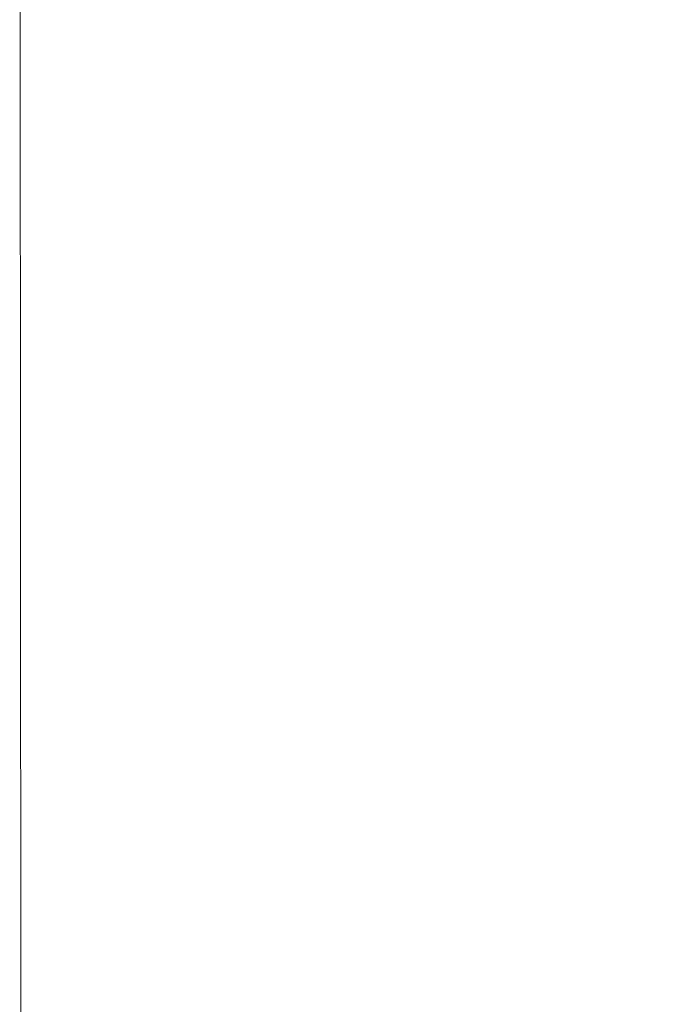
# Model space of a CAD drawing. Header units: millimetres. Extents: x -9143 to 936, y -4572 to 1219.
# Tile 23 of 234: x -79.866 to -79.758, y 109.587 to 109.752. Entities that reach past the tile are written whole.
import ezdxf

# ---------------------------------------------------------------- set-up
doc = ezdxf.new("R2010")
doc.units = ezdxf.units.MM
doc.layers.add('G-IMPT', color=8, linetype='Continuous')
doc.layers.add('L-PLNT', color=71, linetype='Continuous')

# ---------------------------------------------------------------- blocks, each defined once
blk = doc.blocks.new('QS5300M - QS5320_dwg-220696-View 1')
at = {"layer": 'G-IMPT', "lineweight": 9}
mesh = blk.add_polyface(dxfattribs=at)
corners = [(17.2, -6.5), (17.2, -3.25, -5.62917), (17.2, 3.25, -5.62917), (17.2, 6.5), (12.2, 6.5), (7.2, 6.5), (2.2, 6.5), (-2.8, 6.5), (-2.8, 6.10794, -2.2233), (-2.8, 4.97906, -4.1784), (-2.8, 3.24953, -5.62944), (-2.8, 1.128, -6.40138), (-2.8, -1.12961, -6.40109), (-2.8, -3.25094, -5.62862), (-2.8, -4.9801, -4.17715), (-2.8, -6.1085, -2.22177), (-2.8, -6.5), (2.2, -6.5), (7.2, -6.5), (12.2, -6.5)]
mesh.append_faces([[corners[k] for k in face] for face in [(8, 5, 6, 7)]], dxfattribs={"vtx0": -1})
mesh.append_faces([[corners[k] for k in face] for face in [(13, 1, 12)]], dxfattribs={"vtx0": -1, "vtx1": -1})
mesh.append_faces([[corners[k] for k in face] for face in [(2, 5, 9), (14, 18, 1)]], dxfattribs={"vtx0": -1, "vtx1": -1, "vtx2": -1})
mesh.append_faces([[corners[k] for k in face] for face in [(5, 8, 9), (11, 1, 2), (1, 13, 14)]], dxfattribs={"vtx0": -1, "vtx2": -1})
mesh.append_faces([[corners[k] for k in face] for face in [(17, 18, 15, 16)]], dxfattribs={"vtx1": -1})
mesh.append_faces([[corners[k] for k in face] for face in [(9, 10, 2), (10, 11, 2), (14, 15, 18), (11, 12, 1)]], dxfattribs={"vtx1": -1, "vtx2": -1})
mesh.append_faces([[corners[k] for k in face] for face in [(19, 0, 1, 18)]], dxfattribs={"vtx2": -1})
mesh.append_faces([[corners[k] for k in face] for face in [(2, 3, 4, 5)]], dxfattribs={"vtx3": -1})
blk = doc.blocks.new('QS5300M - QTOO_QS5300M_BatonHandShowerBrushed-220606-View 1')
at = {"extrusion": (-1, 0, 0), "rotation": 90}
blk.add_blockref('QS5300M - QS5320_dwg-220696-View 1', (0, 104.83946, -0.35908), dxfattribs=at)

msp = doc.modelspace()

# ---------------------------------------------------------------- block references
at = {"layer": 'L-PLNT', "lineweight": 9, "extrusion": (-0.00076449, 1, 0), "rotation": 189.5063491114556}
msp.add_blockref('QS5300M - QTOO_QS5300M_BatonHandShowerBrushed-220606-View 1', (79.06242, 60.51842, -12.13024), dxfattribs=at)

doc.saveas('drawing.dxf')
